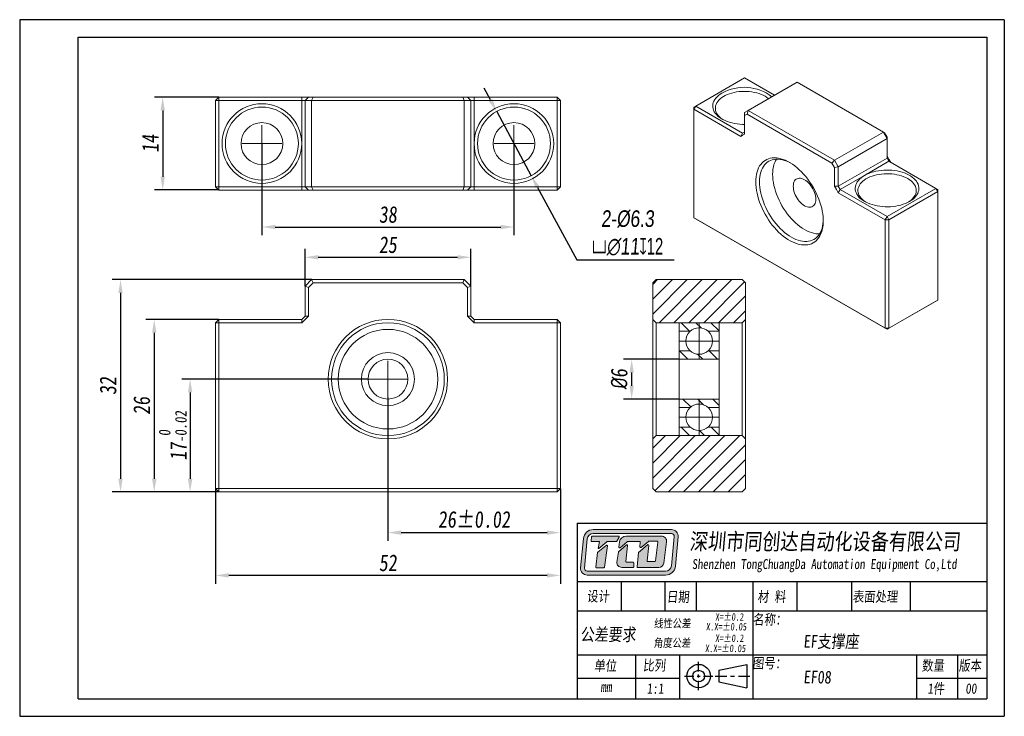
# Model space of a CAD drawing. Header units: millimetres. Extents: x 918 to 1066, y 138 to 243.
import ezdxf

# ---------------------------------------------------------------- set-up
doc = ezdxf.new("R2010")
doc.units = ezdxf.units.MM
doc.linetypes.add('CENTER2', pattern=[28.575, 19.05, -3.175, 3.175, -3.175])
doc.layers.get('0').update_dxf_attribs({"lineweight": 20})
for name, color, linetype, lineweight in [('中心线', 5, 'CENTER2', 13), ('外框', 7, 'Continuous', 25), ('文字', 3, 'Continuous', 18), ('标注', 1, 'Continuous', 13)]:
    doc.layers.add(name, color=color, linetype=linetype, lineweight=lineweight)
doc.styles.get("Standard").update_dxf_attribs({"font": 'SimSun.ttf', "width": 0.8, "oblique": 5})
doc.dimstyles.new('ISO-25', dxfattribs={"dimtxt": 2.5, "dimasz": 2, "dimexe": 1.25, "dimexo": 0, "dimtad": 1, "dimzin": 9, "dimdsep": 46, "dimtxsty": 'Standard', "dimcen": 2.5, "dimadec": 0, "dimazin": 2, "dimtfac": 1, "dimtix": 1, "dimtmove": 0, "dimatfit": 0, "dimfxl": 0, "dimarcsym": 0})
doc.dimstyles.new('ISO-25$3', dxfattribs={"dimtxt": 2.5, "dimasz": 2, "dimexe": 1.25, "dimexo": 0, "dimtad": 1, "dimtoh": 1, "dimzin": 9, "dimdsep": 46, "dimtxsty": 'Standard', "dimcen": 2.5, "dimadec": 0, "dimazin": 2, "dimtfac": 1, "dimtix": 1, "dimtmove": 0, "dimatfit": 0, "dimfxl": 0, "dimarcsym": 0})

# ---------------------------------------------------------------- blocks, each defined once
blk = doc.blocks.new('Y')
at = {"lineweight": 30}
for p, q in [((-4136.76, 2009.27), (-3862.74, 2009.27)), ((-4154.44, 2003.97), (-3857.44, 2003.97)), ((-4154.44, 2003.97), (-3857.44, 2003.97))]:
    blk.add_line(p, q, dxfattribs=at)
for points in [[(-3857.44, 2213.99), (-4154.44, 2213.99), (-4154.44, 2003.97)], [(-4136.76, 2009.27), (-4136.76, 2208.69), (-3862.74, 2208.69)]]:
    blk.add_lwpolyline(points, dxfattribs=at)
blk = doc.blocks.new('W')
at = {"lineweight": 30}
for p, q in [((-3857.44, 2213.99), (-3857.44, 2003.97)), ((-3857.44, 2213.99), (-3857.44, 2003.97)), ((-3862.74, 2208.69), (-3862.74, 2009.27))]:
    blk.add_line(p, q, dxfattribs=at)
blk.add_blockref('Y', (0, 0))
blk = doc.blocks.new('*D11')
at = {"layer": 'Defpoints', "color": 0, "transparency": 16777216}
for p in [(954.33, 223.9), (992.33, 223.9), (992.33, 211.32)]:
    blk.add_point(p, dxfattribs=at)
at = {"layer": '标注', "color": 0, "lineweight": -2, "transparency": 16777216}
for p, q in [((954.33, 223.9), (954.33, 210.07)), ((992.33, 223.9), (992.33, 210.07)), ((956.33, 211.32), (990.33, 211.32))]:
    blk.add_line(p, q, dxfattribs=at)
at = {"layer": '标注', "color": 0, "transparency": 16777216}
for points in [[(956.33, 211.65), (956.33, 210.99), (954.33, 211.32)], [(990.33, 211.65), (990.33, 210.99), (992.33, 211.32)]]:
    blk.add_solid(points, dxfattribs=at)
at = {"layer": '标注', "color": 0, "transparency": 16777216, "insert": (973.33, 213.19), "char_height": 2.5, "attachment_point": 5}
blk.add_mtext('38', dxfattribs=at)
blk = doc.blocks.new('*D12')
at = {"layer": 'Defpoints', "color": 0, "transparency": 16777216}
for p in [(947.83, 230.9), (939.37, 216.9), (947.83, 216.9)]:
    blk.add_point(p, dxfattribs=at)
at = {"layer": '标注', "color": 0, "lineweight": -2, "transparency": 16777216}
for p, q in [((947.83, 230.9), (938.12, 230.9)), ((939.37, 228.9), (939.37, 218.9)), ((947.83, 216.9), (938.12, 216.9))]:
    blk.add_line(p, q, dxfattribs=at)
at = {"layer": '标注', "color": 0, "transparency": 16777216}
for points in [[(939.04, 228.9), (939.7, 228.9), (939.37, 230.9)], [(939.04, 218.9), (939.7, 218.9), (939.37, 216.9)]]:
    blk.add_solid(points, dxfattribs=at)
at = {"layer": '标注', "color": 0, "transparency": 16777216, "insert": (937.5, 223.9), "char_height": 2.5, "attachment_point": 5, "rotation": 90}
blk.add_mtext('14', dxfattribs=at)
blk = doc.blocks.new('*D13')
at = {"layer": 'Defpoints', "color": 0, "transparency": 16777216}
for p in [(985.83, 206.76), (960.83, 202.39), (985.83, 202.39)]:
    blk.add_point(p, dxfattribs=at)
at = {"layer": '标注', "color": 0, "lineweight": -2, "transparency": 16777216}
for p, q in [((960.83, 202.39), (960.83, 208.01)), ((985.83, 202.39), (985.83, 208.01)), ((962.83, 206.76), (983.83, 206.76))]:
    blk.add_line(p, q, dxfattribs=at)
at = {"layer": '标注', "color": 0, "transparency": 16777216}
for points in [[(962.83, 207.09), (962.83, 206.43), (960.83, 206.76)], [(983.83, 207.09), (983.83, 206.43), (985.83, 206.76)]]:
    blk.add_solid(points, dxfattribs=at)
at = {"layer": '标注', "color": 0, "transparency": 16777216, "insert": (973.33, 208.64), "char_height": 2.5, "attachment_point": 5}
blk.add_mtext('25', dxfattribs=at)
blk = doc.blocks.new('*D14')
at = {"layer": 'Defpoints', "color": 0, "transparency": 16777216}
for p in [(947.83, 197.39), (938.09, 171.39), (947.83, 171.39)]:
    blk.add_point(p, dxfattribs=at)
at = {"layer": '标注', "color": 0, "lineweight": -2, "transparency": 16777216}
for p, q in [((947.83, 197.39), (936.84, 197.39)), ((938.09, 195.39), (938.09, 173.39)), ((947.83, 171.39), (936.84, 171.39))]:
    blk.add_line(p, q, dxfattribs=at)
at = {"layer": '标注', "color": 0, "transparency": 16777216}
for points in [[(937.76, 195.39), (938.43, 195.39), (938.09, 197.39)], [(937.76, 173.39), (938.43, 173.39), (938.09, 171.39)]]:
    blk.add_solid(points, dxfattribs=at)
at = {"layer": '标注', "color": 0, "transparency": 16777216, "insert": (936.22, 184.39), "char_height": 2.5, "attachment_point": 5, "rotation": 90}
blk.add_mtext('26', dxfattribs=at)
blk = doc.blocks.new('*D15')
at = {"layer": 'Defpoints', "color": 0, "transparency": 16777216}
for p in [(961.83, 203.39), (933.01, 171.39), (947.83, 171.39)]:
    blk.add_point(p, dxfattribs=at)
at = {"layer": '标注', "color": 0, "lineweight": -2, "transparency": 16777216}
for p, q in [((961.83, 203.39), (931.76, 203.39)), ((933.01, 201.39), (933.01, 173.39)), ((947.83, 171.39), (931.76, 171.39))]:
    blk.add_line(p, q, dxfattribs=at)
at = {"layer": '标注', "color": 0, "transparency": 16777216}
for points in [[(932.68, 201.39), (933.34, 201.39), (933.01, 203.39)], [(932.68, 173.39), (933.34, 173.39), (933.01, 171.39)]]:
    blk.add_solid(points, dxfattribs=at)
at = {"layer": '标注', "color": 0, "transparency": 16777216, "insert": (931.14, 187.39), "char_height": 2.5, "attachment_point": 5, "rotation": 90}
blk.add_mtext('32', dxfattribs=at)
blk = doc.blocks.new('*D16')
at = {"layer": 'Defpoints', "color": 0, "transparency": 16777216}
for p in [(970.33, 188.39), (943.5, 171.39), (947.83, 171.39)]:
    blk.add_point(p, dxfattribs=at)
at = {"layer": '标注', "color": 0, "lineweight": -2, "transparency": 16777216}
for p, q in [((970.33, 188.39), (942.25, 188.39)), ((943.5, 186.39), (943.5, 173.39)), ((947.83, 171.39), (942.25, 171.39))]:
    blk.add_line(p, q, dxfattribs=at)
at = {"layer": '标注', "color": 0, "transparency": 16777216}
for points in [[(943.17, 186.39), (943.84, 186.39), (943.5, 188.39)], [(943.17, 173.39), (943.84, 173.39), (943.5, 171.39)]]:
    blk.add_solid(points, dxfattribs=at)
at = {"layer": '标注', "color": 0, "transparency": 16777216, "insert": (940.88, 179.89), "char_height": 2.5, "attachment_point": 5, "rotation": 90}
blk.add_mtext('17{\\H0.7x;\\S 0^ -0.02;}', dxfattribs=at)
blk = doc.blocks.new('*D17')
at = {"layer": 'Defpoints', "color": 0, "transparency": 16777216}
for p in [(973.33, 185.64), (999.33, 171.89), (999.33, 165.27)]:
    blk.add_point(p, dxfattribs=at)
at = {"layer": '标注', "color": 0, "lineweight": -2, "transparency": 16777216}
for p, q in [((973.33, 185.64), (973.33, 164.02)), ((999.33, 171.89), (999.33, 164.02)), ((975.33, 165.27), (997.33, 165.27))]:
    blk.add_line(p, q, dxfattribs=at)
at = {"layer": '标注', "color": 0, "transparency": 16777216}
for points in [[(975.33, 165.6), (975.33, 164.94), (973.33, 165.27)], [(997.33, 165.6), (997.33, 164.94), (999.33, 165.27)]]:
    blk.add_solid(points, dxfattribs=at)
at = {"layer": '标注', "color": 0, "transparency": 16777216, "insert": (986.33, 167.24), "char_height": 2.5, "attachment_point": 5}
blk.add_mtext('26%%P0.02', dxfattribs=at)
blk = doc.blocks.new('*D18')
at = {"layer": 'Defpoints', "color": 0, "transparency": 16777216}
for p in [(947.33, 171.89), (999.33, 171.89), (947.33, 158.82)]:
    blk.add_point(p, dxfattribs=at)
at = {"layer": '标注', "color": 0, "lineweight": -2, "transparency": 16777216}
for p, q in [((947.33, 171.89), (947.33, 157.57)), ((999.33, 171.89), (999.33, 157.57)), ((997.33, 158.82), (949.33, 158.82))]:
    blk.add_line(p, q, dxfattribs=at)
at = {"layer": '标注', "color": 0, "transparency": 16777216}
for points in [[(949.33, 159.15), (949.33, 158.49), (947.33, 158.82)], [(997.33, 159.15), (997.33, 158.49), (999.33, 158.82)]]:
    blk.add_solid(points, dxfattribs=at)
at = {"layer": '标注', "color": 0, "transparency": 16777216, "insert": (973.33, 160.7), "char_height": 2.5, "attachment_point": 5}
blk.add_mtext('52', dxfattribs=at)
blk = doc.blocks.new('*D19')
at = {"layer": 'Defpoints', "color": 0, "transparency": 16777216}
for p in [(1017.24, 191.39), (1010.07, 185.39), (1017.24, 185.39)]:
    blk.add_point(p, dxfattribs=at)
at = {"layer": '标注', "color": 0, "lineweight": -2, "transparency": 16777216}
for p, q in [((1017.24, 191.39), (1008.82, 191.39)), ((1010.07, 189.39), (1010.07, 187.39)), ((1017.24, 185.39), (1008.82, 185.39))]:
    blk.add_line(p, q, dxfattribs=at)
at = {"layer": '标注', "color": 0, "transparency": 16777216}
for points in [[(1009.74, 189.39), (1010.4, 189.39), (1010.07, 191.39)], [(1009.74, 187.39), (1010.4, 187.39), (1010.07, 185.39)]]:
    blk.add_solid(points, dxfattribs=at)
at = {"layer": '标注', "color": 0, "transparency": 16777216, "insert": (1008.2, 188.39), "char_height": 2.5, "attachment_point": 5, "rotation": 90}
blk.add_mtext('{\\fISOCPEUR|b0|i0|c0|p34;%%C}6', dxfattribs=at)
blk = doc.blocks.new('*D20')
at = {"layer": 'Defpoints', "color": 0, "transparency": 16777216}
for p in [(989.72, 228.74), (994.94, 219.05)]:
    blk.add_point(p, dxfattribs=at)
at = {"layer": '标注', "color": 0, "lineweight": -2, "transparency": 16777216}
for p, q in [((988.77, 230.5), (987.82, 232.26)), ((989.72, 228.74), (994.94, 219.05)), ((995.89, 217.29), (1001.78, 206.36)), ((1001.78, 206.36), (1016.49, 206.36))]:
    blk.add_line(p, q, dxfattribs=at)
at = {"layer": '标注', "color": 0, "transparency": 16777216}
for points in [[(989.06, 230.66), (988.47, 230.34), (989.72, 228.74)], [(996.18, 217.45), (995.59, 217.14), (994.94, 219.05)]]:
    blk.add_solid(points, dxfattribs=at)
at = {"layer": '标注', "color": 0, "transparency": 16777216, "insert": (1009.45, 210.42), "char_height": 2.5, "attachment_point": 5}
blk.add_mtext('{\\fGulim|b0|i0|c129|p34;2-%%C6.3\\P\\fGDT|b0|i0|c0|p2;\\Q0;\\W0.67;v\\fGulim|b0|i0|c129|p34;\\Q5;\\W0.8;∅11\\fGDT|b0|i0|c0|p2;\\Q0;\\W0.67;x12}', dxfattribs=at)
blk = doc.blocks.new('UII')
at = {"color": 7, "linetype": 'Continuous', "lineweight": 15}
for p, q in [((1103.57, 227.95), (1094.38, 222.64)), ((1109.23, 224.68), (1103.57, 227.95)), ((1113.47, 227.13), (1104.28, 221.82)), ((1129.74, 217.74), (1113.47, 227.13)), ((1094.03, 222.03), (1094.38, 222.64)), ((1094.38, 222.64), (1094.03, 222.44)), ((1094.03, 222.03), (1094.03, 222.44)), ((1094.03, 222.03), (1094.03, 201.61)), ((1102.87, 216.93), (1094.03, 222.03)), ((1094.38, 222.64), (1103.22, 217.54)), ((1103.57, 221.42), (1104.28, 221.82)), ((1103.57, 220.84), (1103.57, 221.42)), ((1104.07, 221.13), (1103.57, 220.84)), ((1103.57, 220.84), (1103.57, 217.33)), ((1104.07, 221.13), (1104.28, 221.82)), ((1120.04, 211.91), (1104.07, 221.13)), ((1104.28, 221.82), (1120.54, 212.44)), ((1102.87, 216.93), (1103.22, 217.54)), ((1102.87, 216.93), (1103.22, 217.13)), ((1103.57, 217.74), (1103.22, 217.54)), ((1103.22, 217.13), (1103.57, 217.33)), ((1120.54, 212.44), (1129.74, 217.74)), ((1130.44, 216.52), (1129.74, 217.74)), ((1129.74, 217.74), (1129.94, 217.62)), ((1129.94, 217.62), (1130.44, 216.76)), ((1130.44, 216.52), (1121.25, 211.21)), ((1130.44, 216.76), (1130.44, 216.52)), ((1130.44, 212.84), (1130.44, 216.52)), ((1120.04, 211.91), (1120.54, 212.44)), ((1120.54, 211.04), (1120.04, 211.91)), ((1120.54, 212.44), (1121.25, 211.21)), ((1121.25, 207.54), (1130.44, 212.84)), ((1130.8, 212.23), (1126.2, 209.58)), ((1130.8, 212.64), (1130.44, 213.25)), ((1130.44, 212.84), (1130.8, 212.23)), ((1131.15, 212.03), (1130.8, 212.64)), ((1139.64, 207.13), (1130.8, 212.23)), ((1121.25, 211.21), (1120.54, 211.04)), ((1120.54, 207.54), (1120.54, 211.04)), ((1121.25, 211.21), (1121.25, 207.54)), ((1126.2, 209.58), (1121.6, 206.92)), ((1120.54, 207.54), (1120.9, 206.92)), ((1121.25, 207.54), (1120.54, 207.54)), ((1120.9, 206.92), (1121.25, 206.31)), ((1121.6, 206.92), (1121.25, 207.54)), ((1121.6, 206.92), (1121.25, 206.31)), ((1130.09, 201.21), (1121.25, 206.31)), ((1121.6, 206.92), (1130.44, 201.82)), ((1130.44, 201.82), (1139.64, 207.13)), ((1139.99, 206.52), (1130.8, 201.21)), ((1139.64, 207.13), (1139.99, 206.52)), ((1139.99, 206.92), (1139.64, 207.13)), ((1139.99, 206.92), (1139.99, 206.52)), ((1139.99, 186.1), (1139.99, 206.52)), ((1094.03, 201.61), (1130.09, 180.8)), ((1094.38, 201.41), (1094.03, 201.61)), ((1130.44, 180.59), (1094.38, 201.41)), ((1130.44, 201.82), (1130.09, 201.21)), ((1130.09, 180.8), (1130.09, 201.21)), ((1130.8, 201.21), (1130.09, 201.21)), ((1130.8, 201.21), (1130.44, 201.82)), ((1130.8, 201.21), (1130.8, 180.8)), ((1139.64, 185.9), (1130.44, 180.59)), ((1130.8, 180.8), (1139.99, 186.1)), ((1139.99, 186.1), (1139.64, 185.9)), ((1130.8, 180.8), (1130.09, 180.8)), ((1130.44, 180.59), (1130.09, 180.8)), ((1130.44, 180.59), (1130.8, 180.8))]:
    blk.add_line(p, q, dxfattribs=at)
at = {"color": 7, "linetype": 'Continuous', "lineweight": 15, "flags": 128}
for points in [[(1103.57, 219.18), (1103.19, 219.18), (1102.69, 219.21), (1102.19, 219.27), (1101.7, 219.35), (1101.22, 219.45), (1100.76, 219.58), (1100.32, 219.73), (1099.9, 219.9), (1099.51, 220.09), (1099.15, 220.3), (1098.83, 220.52), (1098.53, 220.76), (1098.27, 221.02), (1098.06, 221.28), (1097.88, 221.56), (1097.74, 221.84), (1097.64, 222.13), (1097.59, 222.42), (1097.58, 222.71), (1097.61, 223.01), (1097.68, 223.3), (1097.8, 223.58), (1097.96, 223.86), (1098.16, 224.13), (1098.4, 224.39), (1098.68, 224.64), (1098.99, 224.87), (1099.33, 225.09)], [(1107.46, 224.48), (1107.1, 224.67), (1106.72, 224.84), (1106.31, 224.99), (1105.87, 225.12), (1105.42, 225.22), (1104.96, 225.31), (1104.48, 225.36), (1104, 225.4), (1103.51, 225.41), (1103.03, 225.39), (1102.55, 225.35), (1102.07, 225.29), (1101.61, 225.2), (1101.16, 225.09), (1100.74, 224.95), (1100.33, 224.8), (1099.95, 224.62), (1099.6, 224.43), (1099.28, 224.22), (1098.99, 223.99), (1098.74, 223.75), (1098.53, 223.5), (1098.35, 223.23), (1098.22, 222.96), (1098.13, 222.69), (1098.08, 222.41), (1098.08, 222.13), (1098.11, 221.85), (1098.19, 221.57), (1098.32, 221.3), (1098.48, 221.03), (1098.68, 220.78), (1098.93, 220.53), (1099.2, 220.3), (1099.51, 220.09)], [(1105.7, 208.35), (1105.71, 208.85), (1105.76, 209.33), (1105.83, 209.78), (1105.94, 210.22), (1106.07, 210.62), (1106.23, 211), (1106.42, 211.35), (1106.64, 211.66), (1106.88, 211.94), (1107.15, 212.19), (1107.44, 212.4), (1107.76, 212.58), (1108.09, 212.71), (1108.44, 212.81), (1108.81, 212.87), (1109.2, 212.89), (1109.6, 212.88), (1110.01, 212.82), (1110.43, 212.72), (1110.86, 212.59), (1111.29, 212.42), (1111.73, 212.21), (1112.17, 211.96), (1112.61, 211.68), (1113.04, 211.37), (1113.48, 211.03), (1113.9, 210.65), (1114.32, 210.25), (1114.72, 209.82), (1115.11, 209.36), (1115.49, 208.89), (1115.85, 208.39), (1116.2, 207.87), (1116.52, 207.34), (1116.82, 206.8), (1117.1, 206.25), (1117.36, 205.69), (1117.59, 205.12), (1117.79, 204.56), (1117.97, 203.99), (1118.12, 203.43), (1118.24, 202.87), (1118.33, 202.32), (1118.39, 201.78), (1118.42, 201.26), (1118.42, 200.75), (1118.39, 200.26), (1118.33, 199.8), (1118.24, 199.35), (1118.12, 198.93), (1117.97, 198.54), (1117.79, 198.18), (1117.59, 197.85), (1117.36, 197.55), (1117.1, 197.28), (1116.82, 197.06), (1116.52, 196.86), (1116.2, 196.71), (1115.85, 196.59), (1115.49, 196.51), (1115.11, 196.47), (1114.72, 196.47), (1114.32, 196.5), (1113.9, 196.58), (1113.48, 196.7), (1113.04, 196.85), (1112.61, 197.04), (1112.17, 197.27), (1111.73, 197.53), (1111.29, 197.83), (1110.86, 198.15), (1110.43, 198.52), (1110.01, 198.9), (1109.6, 199.32), (1109.2, 199.76), (1108.81, 200.23), (1108.44, 200.72), (1108.09, 201.22), (1107.76, 201.75), (1107.44, 202.28), (1107.15, 202.83), (1106.88, 203.39), (1106.64, 203.95), (1106.42, 204.52), (1106.23, 205.08), (1106.07, 205.65), (1105.94, 206.21), (1105.83, 206.76), (1105.76, 207.31), (1105.71, 207.84), (1105.7, 208.35)], [(1112.24, 211.92), (1111.98, 212.05), (1111.56, 212.25), (1111.13, 212.4), (1110.72, 212.52), (1110.31, 212.6), (1109.92, 212.64), (1109.53, 212.64), (1109.16, 212.6), (1108.81, 212.52), (1108.48, 212.4), (1108.16, 212.24), (1107.87, 212.05), (1107.6, 211.82), (1107.36, 211.55), (1107.14, 211.25), (1106.95, 210.92), (1106.78, 210.56), (1106.65, 210.17), (1106.54, 209.75), (1106.46, 209.3), (1106.42, 208.84), (1106.4, 208.35)], [(1109.58, 212.64), (1109.42, 212.35), (1109.26, 211.99), (1109.12, 211.6), (1109.01, 211.18), (1108.94, 210.73), (1108.89, 210.27), (1108.88, 209.78), (1108.89, 209.28), (1108.94, 208.76), (1109.01, 208.23), (1109.12, 207.68), (1109.26, 207.14), (1109.42, 206.58), (1109.61, 206.03), (1109.83, 205.48), (1110.08, 204.93), (1110.35, 204.39), (1110.64, 203.86), (1110.95, 203.34), (1111.29, 202.83), (1111.64, 202.35), (1112.01, 201.88), (1112.39, 201.44), (1112.79, 201.02), (1113.19, 200.63), (1113.61, 200.27), (1114.03, 199.93), (1114.46, 199.64), (1114.89, 199.37), (1115.32, 199.14), (1115.74, 198.95), (1116.17, 198.79), (1116.58, 198.67), (1116.99, 198.6), (1117.38, 198.56), (1117.72, 198.55)], [(1126.2, 209.58), (1126.58, 209.78), (1126.98, 209.96), (1127.41, 210.12), (1127.86, 210.25), (1128.33, 210.37), (1128.81, 210.46), (1129.3, 210.53), (1129.81, 210.57), (1130.32, 210.59), (1130.83, 210.59), (1131.33, 210.55), (1131.83, 210.5), (1132.32, 210.42), (1132.8, 210.31), (1133.26, 210.19), (1133.7, 210.04), (1134.11, 209.87), (1134.5, 209.68), (1134.86, 209.47), (1135.19, 209.25), (1135.49, 209.01), (1135.74, 208.75), (1135.96, 208.49), (1136.14, 208.21), (1136.28, 207.93), (1136.38, 207.64), (1136.43, 207.35), (1136.44, 207.06), (1136.41, 206.76), (1136.33, 206.47), (1136.22, 206.18), (1136.06, 205.91), (1135.86, 205.64), (1135.62, 205.38), (1135.34, 205.13), (1135.03, 204.9), (1134.69, 204.68), (1134.31, 204.48), (1133.91, 204.3), (1133.48, 204.14), (1133.03, 204), (1132.56, 203.89), (1132.08, 203.8), (1131.58, 203.73), (1131.08, 203.68), (1130.57, 203.67), (1130.06, 203.67), (1129.56, 203.7), (1129.06, 203.76), (1128.57, 203.84), (1128.09, 203.94), (1127.63, 204.07), (1127.19, 204.22), (1126.77, 204.39), (1126.38, 204.58), (1126.02, 204.79), (1125.7, 205.01), (1125.4, 205.25), (1125.14, 205.5), (1124.93, 205.77), (1124.75, 206.04), (1124.61, 206.33), (1124.51, 206.62), (1124.46, 206.91), (1124.45, 207.2), (1124.48, 207.5), (1124.55, 207.79), (1124.67, 208.07), (1124.83, 208.35), (1125.03, 208.62), (1125.27, 208.88), (1125.55, 209.13), (1125.86, 209.36), (1126.2, 209.58)], [(1134.33, 208.97), (1133.97, 209.16), (1133.59, 209.33), (1133.18, 209.48), (1132.74, 209.6), (1132.29, 209.71), (1131.83, 209.79), (1131.35, 209.85), (1130.87, 209.89), (1130.38, 209.9), (1129.9, 209.88), (1129.42, 209.84), (1128.94, 209.77), (1128.48, 209.69), (1128.03, 209.57), (1127.61, 209.44), (1127.2, 209.28), (1126.82, 209.11), (1126.47, 208.92), (1126.15, 208.7), (1125.86, 208.48), (1125.61, 208.24), (1125.4, 207.98), (1125.22, 207.72), (1125.09, 207.45), (1125, 207.18), (1124.95, 206.9), (1124.95, 206.62), (1124.98, 206.34), (1125.06, 206.06), (1125.19, 205.79), (1125.35, 205.52), (1125.55, 205.27), (1125.8, 205.02), (1126.07, 204.79), (1126.38, 204.58)], [(1106.4, 208.35), (1106.42, 207.85), (1106.46, 207.33), (1106.54, 206.8), (1106.65, 206.26), (1106.78, 205.71), (1106.95, 205.16), (1107.14, 204.6), (1107.36, 204.05), (1107.6, 203.5), (1107.87, 202.96), (1108.16, 202.43), (1108.48, 201.91), (1108.81, 201.41), (1109.16, 200.92), (1109.53, 200.45), (1109.92, 200.01), (1110.31, 199.59), (1110.72, 199.2), (1111.13, 198.84), (1111.56, 198.51), (1111.98, 198.21), (1112.41, 197.94), (1112.84, 197.71), (1113.27, 197.52), (1113.69, 197.36), (1114.11, 197.25), (1114.51, 197.17), (1114.91, 197.13), (1115.29, 197.13), (1115.66, 197.17), (1116.01, 197.25), (1116.35, 197.36), (1116.66, 197.52), (1116.95, 197.71), (1117.22, 197.95), (1117.47, 198.21), (1117.69, 198.51), (1117.88, 198.84), (1118.04, 199.21), (1118.18, 199.6), (1118.29, 200.02), (1118.36, 200.46), (1118.41, 200.93), (1118.42, 201.21)], [(1117.01, 205.09), (1116.99, 204.8), (1116.95, 204.54), (1116.87, 204.3), (1116.77, 204.09), (1116.63, 203.91), (1116.48, 203.77), (1116.29, 203.67), (1116.09, 203.6), (1115.87, 203.57), (1115.64, 203.59), (1115.4, 203.64), (1115.14, 203.73), (1114.89, 203.86), (1114.63, 204.03), (1114.38, 204.23), (1114.14, 204.45), (1113.9, 204.71), (1113.68, 204.99), (1113.48, 205.29), (1113.3, 205.6), (1113.14, 205.93), (1113.01, 206.26), (1112.9, 206.59), (1112.83, 206.91), (1112.78, 207.23), (1112.77, 207.54), (1112.78, 207.82), (1112.83, 208.09), (1112.9, 208.32), (1113.01, 208.53), (1113.14, 208.71), (1113.3, 208.85), (1113.48, 208.96), (1113.68, 209.02), (1113.9, 209.05), (1114.14, 209.04), (1114.38, 208.98), (1114.63, 208.89), (1114.89, 208.76), (1115.14, 208.6), (1115.4, 208.4), (1115.64, 208.17), (1115.87, 207.91), (1116.09, 207.63), (1116.29, 207.33), (1116.48, 207.02), (1116.63, 206.69), (1116.77, 206.37), (1116.87, 206.03), (1116.95, 205.71), (1116.99, 205.39), (1117.01, 205.09)], [(1134.5, 204.58), (1134.58, 204.63), (1134.89, 204.85), (1135.16, 205.08), (1135.39, 205.33), (1135.58, 205.59), (1135.73, 205.85), (1135.85, 206.13), (1135.92, 206.4), (1135.94, 206.69), (1135.93, 206.97), (1135.87, 207.24), (1135.77, 207.52), (1135.62, 207.79), (1135.44, 208.05), (1135.22, 208.3), (1134.96, 208.54), (1134.66, 208.76), (1134.33, 208.97)]]:
    blk.add_lwpolyline(points, dxfattribs=at)
at = {"color": 7, "linetype": 'Continuous', "lineweight": 15}
for centre, radius, start, end in [((1103.51, 217.51), 8.66, 52.7807, 118.8375), ((1105.29, 220.66), 4.39, 50.1517, 60.3521)]:
    blk.add_arc(centre, radius, start, end, dxfattribs=at)

msp = doc.modelspace()

# ---------------------------------------------------------------- hatches: boundary and pattern name
h = msp.add_hatch()
h.set_pattern_fill('ANSI31', color=2, scale=0.5)
h.set_pattern_definition([(45, (-209.9472, -48.4015), (-1.122532, 1.122532), [])])
h.paths.add_polyline_path([(1013.241, 197.393), (1013.741, 196.893), (1017.241, 196.893), (1026.741, 196.893), (1027.241, 197.393), (1027.241, 202.893), (1026.741, 203.393), (1013.741, 203.393), (1013.241, 202.893)])
h.paths.add_polyline_path([(1017.241, 179.893), (1013.741, 179.893), (1013.241, 179.393), (1013.241, 171.893), (1013.741, 171.393), (1026.741, 171.393), (1027.241, 171.893), (1027.241, 179.393), (1026.741, 179.893)])
h = msp.add_hatch()
h.set_pattern_fill('ANSI31', color=2, scale=0.5, angle=90)
h.set_pattern_definition([(135, (-209.9472, -48.4015), (-1.122532, -1.122532), [])])
h.paths.add_polyline_path([(1023.241, 196.893), (1020.241, 196.893), (1020.241, 196.143, -0.1826758), (1021.564, 195.643), (1023.241, 195.643)])
h.paths.add_polyline_path([(1020.241, 196.893), (1017.241, 196.893), (1017.241, 195.643), (1018.918, 195.643, -0.1826758), (1020.241, 196.143)])
h.paths.add_polyline_path([(1020.241, 192.143, -0.1826758), (1018.918, 192.643), (1017.241, 192.643), (1017.241, 191.393), (1020.241, 191.393)])
h.paths.add_polyline_path([(1023.241, 192.643), (1021.564, 192.643, -0.1826758), (1020.241, 192.143), (1020.241, 191.393), (1023.241, 191.393)])
h.paths.add_polyline_path([(1023.241, 185.393), (1020.241, 185.393), (1020.241, 184.643, -0.1826758), (1021.564, 184.143), (1023.241, 184.143)])
h.paths.add_polyline_path([(1020.241, 185.393), (1017.241, 185.393), (1017.241, 184.143), (1018.918, 184.143, -0.1826758), (1020.241, 184.643)])
h.paths.add_polyline_path([(1018.918, 181.143), (1017.241, 181.143), (1017.241, 179.893), (1020.241, 179.893), (1020.241, 180.643, -0.1826758)])
h.paths.add_polyline_path([(1023.241, 181.143), (1021.564, 181.143, -0.1826758), (1020.241, 180.643), (1020.241, 179.893), (1023.241, 179.893)])
at = {"layer": '文字'}
h = msp.add_hatch(color=256, dxfattribs=at)
h.dxf.hatch_style = 1
h.paths.add_polyline_path([(1016.08, 165.722), (1004.279, 165.722, 0.3871904), (1002.788, 164.364), (1002.376, 159.952, 0.4417631), (1003.37, 158.861), (1015.178, 158.861, 0.3876272), (1016.668, 160.221), (1017.074, 164.633, 0.4413093)])
h.paths.add_polyline_path([(1016.08, 165.123, -0.4413093), (1016.477, 164.687), (1016.072, 160.276, -0.3876272), (1015.178, 159.46), (1003.37, 159.46, -0.4417631), (1002.972, 159.896), (1003.384, 164.308, -0.3871904), (1004.279, 165.123)], flags=16)
h.paths.add_polyline_path([(1008.095, 164.739, -0.5692565), (1008.183, 164.591), (1007.848, 163.975, -0.2751589), (1007.76, 163.922), (1006.415, 163.922, 0.1785487), (1006.35, 163.898), (1005.129, 162.856), (1005.043, 162.856), (1005.238, 163.924), (1004.053, 163.924, -0.4551699), (1003.954, 164.037), (1004.038, 164.643, -0.3736999), (1004.136, 164.729)], flags=0)
h.paths.add_polyline_path([(1006.247, 163.346, -0.6728841), (1006.407, 163.254), (1005.975, 160.053, -0.3754282), (1005.876, 159.967), (1004.784, 159.967, -0.4451596), (1004.685, 160.077), (1004.914, 162.265, -0.2032664), (1004.952, 162.333)], flags=0)
h.paths.add_polyline_path([(1009.242, 164.739), (1014.585, 164.739, -0.4535474), (1015.327, 163.892), (1014.898, 160.677, -0.3759441), (1014.157, 160.027), (1010.989, 160.027, -0.443757), (1010.889, 160.137), (1011.103, 162.269), (1012.474, 163.434, -0.6781546), (1012.638, 163.347), (1012.384, 161.024, 0.4464345), (1012.483, 160.913), (1013.543, 160.913, 0.3783283), (1013.642, 161.001), (1013.998, 163.854, 0.4510331), (1013.899, 163.967), (1012.652, 163.967, 0.1736567), (1012.588, 163.944), (1011.481, 163.034, -0.6630003), (1011.318, 163.119), (1011.375, 163.806, 0.4388203), (1011.276, 163.914), (1009.46, 163.914, 0.1753949), (1009.396, 163.891), (1008.316, 162.991, -0.6807563), (1008.153, 163.08), (1008.252, 163.866, -0.3779258)], flags=0)
h.paths.add_polyline_path([(1008.096, 162.367), (1009.303, 163.428, -0.6841835), (1009.468, 163.342), (1009.206, 160.931, 0.4462884), (1009.305, 160.82), (1010.273, 160.82, -0.4142136), (1010.373, 160.72), (1010.373, 160.127, -0.4142136), (1010.273, 160.027), (1008.58, 160.027, -0.4294817), (1007.832, 160.814), (1008.063, 162.308, -0.1758286)], flags=0)
h.paths.add_polyline_path([(1008.183, 164.591, 0.5692565), (1008.095, 164.739), (1004.136, 164.729, 0.3736999), (1004.038, 164.643), (1003.954, 164.037, 0.4551699), (1004.053, 163.924), (1005.238, 163.924), (1005.043, 162.856), (1005.129, 162.856), (1006.35, 163.898, -0.1785487), (1006.415, 163.922), (1007.76, 163.922, 0.2751589), (1007.848, 163.975)], flags=0)
h.paths.add_polyline_path([(1006.407, 163.254, 0.6728841), (1006.247, 163.346), (1004.952, 162.333, 0.2032664), (1004.914, 162.265), (1004.685, 160.077, 0.4451596), (1004.784, 159.967), (1005.876, 159.967, 0.3754282), (1005.975, 160.053)], flags=0)
h.paths.add_polyline_path([(1009.468, 163.342, 0.6841835), (1009.303, 163.428), (1008.096, 162.367, 0.1758286), (1008.063, 162.308), (1007.832, 160.814, 0.4294817), (1008.58, 160.027), (1010.273, 160.027, 0.4142136), (1010.373, 160.127), (1010.373, 160.72, 0.4142136), (1010.273, 160.82), (1009.305, 160.82, -0.4462884), (1009.206, 160.931)], flags=0)
h.paths.add_polyline_path([(1014.585, 164.739), (1009.242, 164.739, 0.3779258), (1008.252, 163.866), (1008.153, 163.08, 0.6807563), (1008.316, 162.991), (1009.396, 163.891, -0.1753949), (1009.46, 163.914), (1011.276, 163.914, -0.4388203), (1011.375, 163.806), (1011.318, 163.119, 0.6630003), (1011.481, 163.034), (1012.588, 163.944, -0.1736567), (1012.652, 163.967), (1013.899, 163.967, -0.4510331), (1013.998, 163.854), (1013.642, 161.001, -0.3783283), (1013.543, 160.913), (1012.483, 160.913, -0.4464345), (1012.384, 161.024), (1012.638, 163.347, 0.6781546), (1012.474, 163.434), (1011.103, 162.269), (1010.889, 160.137, 0.443757), (1010.989, 160.027), (1014.157, 160.027, 0.3759441), (1014.898, 160.677), (1015.327, 163.892, 0.4535474)], flags=0)
h = msp.add_hatch(color=256, dxfattribs=at)
h.dxf.hatch_style = 1
h.paths.add_polyline_path([(1008.183, 164.591, 0.5692565), (1008.095, 164.739), (1004.136, 164.729, 0.3736999), (1004.038, 164.643), (1003.954, 164.037, 0.4551699), (1004.053, 163.924), (1005.238, 163.924), (1005.043, 162.856), (1005.129, 162.856), (1006.35, 163.898, -0.1785487), (1006.415, 163.922), (1007.76, 163.922, 0.2751589), (1007.848, 163.975)])
h.paths.add_polyline_path([(1006.407, 163.254, 0.6728841), (1006.247, 163.346), (1004.952, 162.333, 0.2032664), (1004.914, 162.265), (1004.685, 160.077, 0.4451596), (1004.784, 159.967), (1005.876, 159.967, 0.3754282), (1005.975, 160.053)])
h.paths.add_polyline_path([(1009.468, 163.342, 0.6841835), (1009.303, 163.428), (1008.096, 162.367, 0.1758286), (1008.063, 162.308), (1007.832, 160.814, 0.4294817), (1008.58, 160.027), (1010.273, 160.027, 0.4142136), (1010.373, 160.127), (1010.373, 160.72, 0.4142136), (1010.273, 160.82), (1009.305, 160.82, -0.4462884), (1009.206, 160.931)])
h.paths.add_polyline_path([(1014.585, 164.739), (1009.242, 164.739, 0.3779258), (1008.252, 163.866), (1008.153, 163.08, 0.6807563), (1008.316, 162.991), (1009.396, 163.891, -0.1753949), (1009.46, 163.914), (1011.276, 163.914, -0.4388203), (1011.375, 163.806), (1011.318, 163.119, 0.6630003), (1011.481, 163.034), (1012.588, 163.944, -0.1736567), (1012.652, 163.967), (1013.899, 163.967, -0.4510331), (1013.998, 163.854), (1013.642, 161.001, -0.3783283), (1013.543, 160.913), (1012.483, 160.913, -0.4464345), (1012.384, 161.024), (1012.638, 163.347, 0.6781546), (1012.474, 163.434), (1011.103, 162.269), (1010.889, 160.137, 0.443757), (1010.989, 160.027), (1014.157, 160.027, 0.3759441), (1014.898, 160.677), (1015.327, 163.892, 0.4535474)])

# ---------------------------------------------------------------- linework, layer by layer
at = {"color": 7, "linetype": 'Continuous', "lineweight": 15}
for p, q in [((947.326, 230.396), (947.826, 230.896)), ((947.326, 217.396), (947.326, 230.396)), ((947.326, 230.396), (947.826, 230.396)), ((947.826, 230.396), (947.826, 230.896)), ((947.826, 230.896), (960.326, 230.896)), ((947.826, 230.396), (947.826, 217.396)), ((960.326, 230.396), (947.826, 230.396)), ((960.326, 230.396), (960.326, 230.896)), ((960.826, 230.896), (960.326, 230.896)), ((960.326, 230.396), (960.826, 230.396)), ((960.326, 223.896), (960.326, 230.396)), ((960.826, 230.396), (961.326, 230.896)), ((961.326, 230.896), (960.826, 230.896)), ((961.826, 230.396), (960.826, 230.396)), ((960.826, 217.396), (960.826, 230.396)), ((961.326, 230.896), (962.033, 230.896)), ((961.826, 230.396), (962.033, 230.896)), ((984.826, 230.396), (961.826, 230.396)), ((961.826, 230.396), (961.826, 217.396)), ((962.033, 230.896), (984.619, 230.896)), ((984.826, 230.396), (984.619, 230.896)), ((984.619, 230.896), (985.326, 230.896)), ((985.826, 230.396), (984.826, 230.396)), ((984.826, 217.396), (984.826, 230.396)), ((985.326, 230.896), (985.826, 230.396)), ((985.826, 230.896), (985.326, 230.896)), ((986.326, 230.896), (985.826, 230.896)), ((985.826, 230.396), (985.826, 217.396)), ((985.826, 230.396), (986.326, 230.396)), ((986.326, 230.896), (986.326, 230.396)), ((986.326, 230.896), (998.826, 230.896)), ((986.326, 230.396), (986.326, 223.896)), ((998.826, 230.396), (986.326, 230.396)), ((998.826, 230.896), (998.826, 230.396)), ((998.826, 230.896), (999.326, 230.396)), ((998.826, 217.396), (998.826, 230.396)), ((998.826, 230.396), (999.326, 230.396)), ((999.326, 230.396), (999.326, 217.396)), ((960.326, 217.396), (960.326, 223.896)), ((986.326, 223.896), (986.326, 217.396)), ((947.826, 217.396), (947.326, 217.396)), ((947.826, 216.896), (947.326, 217.396)), ((947.826, 217.396), (960.326, 217.396)), ((947.826, 216.896), (947.826, 217.396)), ((960.326, 216.896), (947.826, 216.896)), ((960.826, 217.396), (960.326, 217.396)), ((960.326, 216.896), (960.326, 217.396)), ((960.326, 216.896), (960.826, 216.896)), ((960.826, 217.396), (961.826, 217.396)), ((961.326, 216.896), (960.826, 217.396)), ((960.826, 216.896), (961.326, 216.896)), ((962.033, 216.896), (961.326, 216.896)), ((961.826, 217.396), (984.826, 217.396)), ((962.033, 216.896), (961.826, 217.396)), ((984.619, 216.896), (962.033, 216.896)), ((984.619, 216.896), (984.826, 217.396)), ((985.326, 216.896), (984.619, 216.896)), ((984.826, 217.396), (985.826, 217.396)), ((985.826, 217.396), (985.326, 216.896)), ((985.326, 216.896), (985.826, 216.896)), ((986.326, 217.396), (985.826, 217.396)), ((985.826, 216.896), (986.326, 216.896)), ((986.326, 217.396), (986.326, 216.896)), ((986.326, 217.396), (998.826, 217.396)), ((998.826, 216.896), (986.326, 216.896)), ((999.326, 217.396), (998.826, 217.396)), ((998.826, 217.396), (998.826, 216.896)), ((999.326, 217.396), (998.826, 216.896)), ((960.826, 202.393), (961.826, 203.393)), ((962.033, 202.893), (961.826, 203.393)), ((961.826, 203.393), (984.826, 203.393)), ((984.619, 202.893), (984.826, 203.393)), ((984.826, 203.393), (985.826, 202.393)), ((1013.741, 203.393), (1013.241, 202.893)), ((1013.741, 203.393), (1026.741, 203.393)), ((1027.241, 202.893), (1026.741, 203.393)), ((961.326, 202.186), (960.826, 202.393)), ((960.826, 197.893), (960.826, 202.393)), ((962.033, 202.893), (961.326, 202.186)), ((961.326, 202.186), (961.326, 197.893)), ((984.619, 202.893), (962.033, 202.893)), ((985.326, 202.186), (984.619, 202.893)), ((985.826, 202.393), (985.326, 202.186)), ((985.326, 197.893), (985.326, 202.186)), ((985.826, 202.393), (985.826, 197.893)), ((1013.241, 197.393), (1013.241, 202.893)), ((1027.241, 197.393), (1027.241, 202.893)), ((960.826, 197.893), (960.326, 197.393)), ((960.826, 197.393), (961.326, 197.893)), ((961.326, 197.893), (960.826, 197.893)), ((985.326, 197.893), (985.826, 197.393)), ((985.826, 197.893), (985.326, 197.893)), ((986.326, 197.393), (985.826, 197.893)), ((947.826, 197.393), (947.326, 196.893)), ((947.326, 171.893), (947.326, 196.893)), ((947.826, 196.893), (947.326, 196.893)), ((947.826, 196.893), (947.826, 197.393)), ((947.826, 197.393), (960.326, 197.393)), ((947.826, 196.893), (947.826, 171.893)), ((960.326, 196.893), (947.826, 196.893)), ((960.326, 196.893), (960.826, 197.393)), ((960.326, 196.893), (960.326, 197.393)), ((985.826, 197.393), (986.326, 196.893)), ((986.326, 197.393), (986.326, 196.893)), ((986.326, 197.393), (998.826, 197.393)), ((998.826, 196.893), (986.326, 196.893)), ((998.826, 197.393), (998.826, 196.893)), ((999.326, 196.893), (998.826, 197.393)), ((998.826, 171.893), (998.826, 196.893)), ((999.326, 196.893), (998.826, 196.893)), ((999.326, 196.893), (999.326, 171.893)), ((1013.241, 197.393), (1013.741, 196.893)), ((1013.241, 179.393), (1013.241, 197.393)), ((1017.241, 196.893), (1013.741, 196.893)), ((1013.741, 196.893), (1013.741, 179.893)), ((1026.741, 196.893), (1017.241, 196.893)), ((1017.241, 196.893), (1017.241, 191.393)), ((1023.241, 191.393), (1023.241, 196.893)), ((1026.741, 196.893), (1027.241, 197.393)), ((1026.741, 179.893), (1026.741, 196.893)), ((1027.241, 197.393), (1027.241, 179.393)), ((1023.241, 191.393), (1017.241, 191.393)), ((1017.241, 185.393), (1017.241, 191.393)), ((1023.241, 191.393), (1023.241, 185.393)), ((1017.241, 185.393), (1017.241, 179.893)), ((1017.241, 185.393), (1023.241, 185.393)), ((1023.241, 179.893), (1023.241, 185.393)), ((1013.741, 179.893), (1013.241, 179.393)), ((1013.741, 179.893), (1017.241, 179.893)), ((1017.241, 179.893), (1026.741, 179.893)), ((1027.241, 179.393), (1026.741, 179.893)), ((1013.241, 171.893), (1013.241, 179.393)), ((1027.241, 171.893), (1027.241, 179.393)), ((947.826, 171.893), (947.326, 171.893)), ((947.826, 171.393), (947.326, 171.893)), ((947.826, 171.893), (998.826, 171.893)), ((947.826, 171.393), (947.826, 171.893)), ((998.826, 171.393), (947.826, 171.393)), ((999.326, 171.893), (998.826, 171.893)), ((998.826, 171.393), (998.826, 171.893)), ((998.826, 171.393), (999.326, 171.893)), ((1013.241, 171.893), (1013.741, 171.393)), ((1026.741, 171.393), (1013.741, 171.393)), ((1026.741, 171.393), (1027.241, 171.893))]:
    msp.add_line(p, q, dxfattribs=at)
for p, q in [((1018.918, 195.643), (1017.241, 195.643)), ((1023.241, 195.643), (1021.564, 195.643)), ((1018.918, 192.643), (1017.241, 192.643)), ((1023.241, 192.643), (1021.564, 192.643)), ((1018.918, 184.143), (1017.241, 184.143)), ((1023.241, 184.143), (1021.564, 184.143)), ((1018.918, 181.143), (1017.241, 181.143)), ((1023.241, 181.143), (1021.564, 181.143))]:
    msp.add_line(p, q)
for centre, radius in [((954.326, 223.896), 5.5), ((992.326, 223.896), 6), ((992.326, 223.896), 5.5), ((954.326, 223.896), 3.15), ((992.326, 223.896), 3.15), ((973.326, 188.393), 9), ((973.326, 188.393), 8.5), ((973.326, 188.393), 7.5), ((973.326, 188.393), 4), ((973.326, 188.393), 3)]:
    msp.add_circle(centre, radius, dxfattribs=at)
for centre in [(1020.241, 194.143), (1020.241, 182.643)]:
    msp.add_circle(centre, 2)
for start, end in [(0, 180), (180, 0)]:
    msp.add_arc((954.326, 223.896), 6, start, end, dxfattribs=at)
at = {"layer": '中心线'}
for p, q in [((954.326, 221.146), (954.326, 226.646)), ((992.326, 221.146), (992.326, 226.646)), ((957.326, 223.896), (951.326, 223.896)), ((995.326, 223.896), (989.326, 223.896)), ((1020.241, 191.393), (1020.241, 196.893)), ((1023.241, 194.143), (1017.241, 194.143)), ((973.326, 185.643), (973.326, 191.143)), ((976.326, 188.393), (970.326, 188.393)), ((1020.241, 185.393), (1020.241, 179.893)), ((1023.241, 182.643), (1017.241, 182.643))]:
    msp.add_line(p, q, dxfattribs=at)
at = {"layer": '文字', "lineweight": 30}
for p, q in [((1001.848, 166.706), (1063.601, 166.706)), ((1001.848, 166.706), (1001.848, 140.24)), ((1001.848, 157.884), (1063.601, 157.884)), ((1008.498, 157.884), (1008.498, 153.473)), ((1015.081, 157.884), (1015.081, 153.473)), ((1019.786, 157.884), (1019.786, 153.473)), ((1028.314, 157.884), (1028.314, 140.24)), ((1034.98, 157.884), (1034.98, 153.473)), ((1043.205, 157.884), (1043.205, 153.473)), ((1052.046, 157.884), (1052.046, 153.473)), ((1001.848, 153.473), (1063.601, 153.473)), ((1001.848, 146.856), (1063.601, 146.856)), ((1010.67, 146.856), (1010.67, 140.24)), ((1017.286, 146.856), (1017.286, 140.24)), ((1020.17, 144.362), (1020.17, 145.782)), ((1053.015, 146.856), (1053.015, 140.24)), ((1059.19, 146.856), (1059.19, 140.24)), ((1023.223, 144.535), (1027.45, 145.417)), ((1023.223, 144.535), (1023.223, 142.77)), ((1027.45, 145.417), (1027.45, 141.888)), ((1001.848, 143.359), (1017.286, 143.359)), ((1018.04, 143.652), (1019.46, 143.652)), ((1019.933, 143.652), (1020.406, 143.652)), ((1020.17, 143.416), (1020.17, 143.889)), ((1020.17, 141.523), (1020.17, 142.943)), ((1020.88, 143.652), (1022.299, 143.652)), ((1022.678, 143.652), (1024.417, 143.652)), ((1023.223, 142.77), (1027.45, 141.888)), ((1024.996, 143.652), (1025.576, 143.652)), ((1026.155, 143.652), (1027.894, 143.652)), ((1053.015, 143.359), (1063.601, 143.359))]:
    msp.add_line(p, q, dxfattribs=at)
at = {"layer": '文字'}
for p, q in [((1004.279, 165.722), (1016.08, 165.722)), ((1004.279, 165.123), (1016.08, 165.123)), ((1002.788, 164.364), (1002.376, 159.952)), ((1003.384, 164.308), (1002.972, 159.896)), ((1003.954, 164.037), (1004.038, 164.643)), ((1005.238, 163.924), (1004.053, 163.924)), ((1004.136, 164.729), (1008.095, 164.739)), ((1004.952, 162.333), (1006.247, 163.346)), ((1005.043, 162.856), (1005.238, 163.924)), ((1006.35, 163.898), (1005.129, 162.856)), ((1007.76, 163.922), (1006.415, 163.922)), ((1008.183, 164.591), (1007.848, 163.975)), ((1008.096, 162.367), (1009.303, 163.428)), ((1008.153, 163.08), (1008.252, 163.866)), ((1009.396, 163.891), (1008.316, 162.991)), ((1009.468, 163.342), (1009.206, 160.931)), ((1009.242, 164.739), (1014.585, 164.739)), ((1011.276, 163.914), (1009.46, 163.914)), ((1011.103, 162.269), (1012.474, 163.434)), ((1011.318, 163.119), (1011.375, 163.806)), ((1012.588, 163.944), (1011.481, 163.034)), ((1012.638, 163.347), (1012.384, 161.024)), ((1013.899, 163.967), (1012.652, 163.967)), ((1013.642, 161.001), (1013.998, 163.854)), ((1015.327, 163.892), (1014.898, 160.677)), ((1016.477, 164.687), (1016.072, 160.276)), ((1017.074, 164.633), (1016.668, 160.221)), ((1004.685, 160.077), (1004.914, 162.265)), ((1005.129, 162.856), (1005.043, 162.856)), ((1006.407, 163.254), (1005.975, 160.053)), ((1007.832, 160.814), (1008.063, 162.308)), ((1010.889, 160.137), (1011.103, 162.269)), ((1011.298, 162.884), (1011.298, 162.884)), ((1009.305, 160.82), (1010.273, 160.82)), ((1010.373, 160.72), (1010.373, 160.127)), ((1012.483, 160.913), (1013.543, 160.913)), ((1015.178, 159.46), (1003.37, 159.46)), ((1015.178, 158.861), (1003.37, 158.861)), ((1005.876, 159.967), (1004.784, 159.967)), ((1010.273, 160.027), (1008.58, 160.027)), ((1010.989, 160.027), (1014.157, 160.027))]:
    msp.add_line(p, q, dxfattribs=at)
at = {"layer": '文字', "lineweight": 30}
for radius in [1.764, 0.882]:
    msp.add_circle((1020.17, 143.652), radius, dxfattribs=at)
at = {"layer": '文字'}
for centre, radius, start, end in [((1004.279, 164.225), 1.497, 90, 174.66371), ((1004.279, 164.225), 0.898, 90, 174.66371), ((1016.08, 164.724), 0.998, 354.75075, 90), ((1016.08, 164.724), 0.399, 354.75075, 90), ((1004.053, 164.024), 0.0998, 172.10561, 270), ((1004.137, 164.629), 0.0998, 90.14277, 172.10561), ((1006.308, 163.268), 0.0998, 352.31021, 128.05413), ((1006.415, 163.823), 0.0998, 90, 130.49363), ((1007.76, 164.022), 0.0998, 270, 331.53887), ((1008.095, 164.639), 0.0998, 331.53887, 90.14277), ((1009.242, 163.741), 0.998, 90, 172.81149), ((1009.368, 163.353), 0.0998, 353.7974, 131.31456), ((1009.46, 163.814), 0.0998, 90, 129.79279), ((1011.276, 163.814), 0.0998, 355.22864, 90), ((1012.538, 163.358), 0.0998, 353.76947, 130.34282), ((1012.652, 163.867), 0.0998, 90, 129.4062), ((1013.899, 163.867), 0.0998, 352.89219, 90), ((1014.585, 163.991), 0.749, 352.41382, 90), ((1005.014, 162.254), 0.0998, 128.05413, 174.01321), ((1008.162, 162.292), 0.0998, 131.31456, 171.20377), ((1008.252, 163.067), 0.0998, 172.81149, 309.79279), ((1011.417, 163.111), 0.0998, 175.22864, 309.4062), ((1008.58, 160.776), 0.749, 177.02945, 270), ((1009.305, 160.92), 0.0998, 173.7974, 270), ((1010.273, 160.72), 0.0998, 0, 90), ((1012.483, 161.013), 0.0998, 173.76947, 270), ((1013.543, 161.013), 0.0998, 270, 352.89219), ((1014.157, 160.776), 0.749, 270, 352.41382), ((1003.37, 159.859), 0.998, 174.66371, 270), ((1003.37, 159.859), 0.399, 174.66371, 270), ((1004.784, 160.067), 0.0998, 174.01321, 270), ((1005.876, 160.067), 0.0998, 270, 352.31021), ((1010.273, 160.127), 0.0998, 270, 0), ((1010.989, 160.127), 0.0998, 174.28163, 270), ((1015.178, 160.358), 0.898, 270, 354.75075), ((1015.178, 160.358), 1.497, 270, 354.75075)]:
    msp.add_arc(centre, radius, start, end, dxfattribs=at)

# ---------------------------------------------------------------- block references
at = {"layer": '外框', "lineweight": 25, "xscale": 0.4998130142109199, "yscale": 0.4998130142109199, "zscale": 0.4998130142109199}
msp.add_blockref('W', (2994.248, -864.021), dxfattribs=at)
at = {"layer": '标注', "xscale": 0.8, "yscale": 0.8, "zscale": 0.8}
msp.add_blockref('UII', (144.223, 51.437), dxfattribs=at)

# ---------------------------------------------------------------- texts
at = {"layer": '文字', "oblique": 5, "width": 0.8}
for s, height, p in [('深圳市同创达自动化设备有限公司', 2.49507, (1018.787, 162.686)), ('设计', 1.5594, (1003.311, 154.905)), ('日期', 1.5594, (1015.345, 154.814)), ('材 料', 1.5594, (1029.049, 154.848)), ('表面处理', 1.5594, (1043.375, 154.848)), ('X=±0.2', 1.1228, (1022.667, 152.003)), ('名称：', 1.5594, (1028.336, 151.392)), ('线性公差', 1.2475, (1013.406, 150.951)), ('X.X=±0.05', 1.1228, (1021.278, 150.527)), ('X=±0.2', 1.1228, (1022.667, 148.796)), ('角度公差', 1.2475, (1013.379, 148.024)), ('X.X=±0.05', 1.1228, (1021.137, 147.267)), ('单位', 1.5594, (1004.401, 144.441)), ('比列', 1.5594, (1011.768, 144.491)), ('图号：', 1.5594, (1028.291, 144.812)), ('数量', 1.5594, (1053.806, 144.466)), ('版本', 1.5594, (1059.39, 144.466)), ('1:1', 1.5594, (1012.356, 140.992)), ('1件', 1.5594, (1054.692, 140.992)), ('00', 1.5594, (1060.394, 140.992)), (' mm', 1.5594, (1004.536, 141.257))]:
    msp.add_text(s, height=height, dxfattribs=at).set_placement(p)
at = {"layer": '文字', "color": 3, "oblique": 5, "width": 0.8}
msp.add_text('Shenzhen TongChuangDa Automation Equipment Co,Ltd', height=1.49704, dxfattribs=at).set_placement((1019.169, 159.777))
at = {"layer": '文字', "lineweight": 30, "oblique": 5, "width": 0.8}
for s, p in [('公差要求', (1002.336, 148.96)), ('EF支撑座', (1035.959, 147.915)), ('EF08', (1035.959, 142.535))]:
    msp.add_text(s, height=1.9193, dxfattribs=at).set_placement(p)

# ---------------------------------------------------------------- dimensions: what is measured, and where the dimension line sits
at = {"layer": '标注'}
dim = msp.add_diameter_dim_2p(p1=(989.716, 228.737), p2=(994.937, 219.055), text='{\\fGulim|b0|i0|c129|p34;2-%%C6.3\\P\\fGDT|b0|i0|c0|p2;\\Q0;\\W0.67;v\\fGulim|b0|i0|c129|p34;\\Q5;\\W0.8;<>\\fGDT|b0|i0|c0|p2;\\Q0;\\W0.67;x12}', dimstyle='ISO-25$3', dxfattribs=at)
dim.commit()
dim.dimension.update_dxf_attribs({"geometry": '*D20', "text_midpoint": (1009.446, 206.361), "dimtype": 163})
for base, p1, p2, picture, middle in [((939.371, 216.896), (947.826, 230.896), (947.826, 216.896), '*D12', (937.496, 223.896)), ((933.01, 171.393), (961.826, 203.393), (947.826, 171.393), '*D15', (931.135, 187.393)), ((938.093, 171.393), (947.826, 197.393), (947.826, 171.393), '*D14', (936.218, 184.393))]:
    dim = msp.add_linear_dim(base=base, p1=p1, p2=p2, angle=90, dimstyle='ISO-25', dxfattribs=at)
    dim.commit()
    dim.dimension.update_dxf_attribs({"geometry": picture, "text_midpoint": middle})
for base, p1, p2, picture, middle in [((992.326, 211.319), (954.326, 223.896), (992.326, 223.896), '*D11', (973.326, 213.194)), ((985.826, 206.76), (960.826, 202.393), (985.826, 202.393), '*D13', (973.326, 208.635)), ((947.326, 158.82), (999.326, 171.893), (947.326, 171.893), '*D18', (973.326, 160.695))]:
    dim = msp.add_linear_dim(base=base, p1=p1, p2=p2, dimstyle='ISO-25', dxfattribs=at)
    dim.commit()
    dim.dimension.update_dxf_attribs({"geometry": picture, "text_midpoint": middle})
for base, p1, p2, text, picture, middle in [((1010.071, 185.393), (1017.241, 191.393), (1017.241, 185.393), '{\\fISOCPEUR|b0|i0|c0|p34;%%C}<>', '*D19', (1008.196, 188.393)), ((943.504, 171.393), (970.326, 188.393), (947.826, 171.393), '<>{\\H0.7x;\\S 0^ -0.02;}', '*D16', (940.881, 179.893))]:
    dim = msp.add_linear_dim(base=base, p1=p1, p2=p2, angle=90, text=text, dimstyle='ISO-25', dxfattribs=at)
    dim.commit()
    dim.dimension.update_dxf_attribs({"geometry": picture, "text_midpoint": middle})
dim = msp.add_linear_dim(base=(999.326, 165.27), p1=(973.326, 185.643), p2=(999.326, 171.893), text='<>%%P0.02', dimstyle='ISO-25', dxfattribs=at)
dim.commit()
dim.dimension.update_dxf_attribs({"geometry": '*D17', "text_midpoint": (986.326, 167.236)})

doc.saveas('drawing.dxf')
